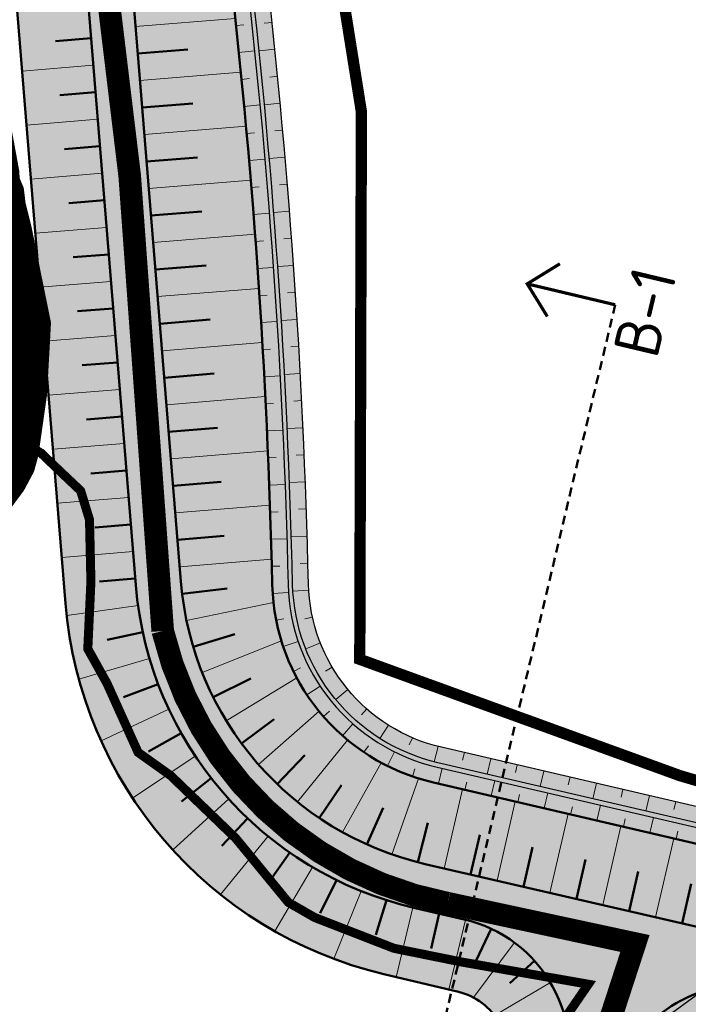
# Model space of a CAD drawing. Header units: metres. Extents: x -3 to 311477, y 0 to 754107.
# Tile 68 of 82: x 155691 to 155765, y 376842 to 376951. Entities that reach past the tile are written whole.
import ezdxf
from ezdxf import colors
from ezdxf.entities.mleader import LeaderData, LeaderLine
from ezdxf.enums import TextEntityAlignment as Align
from ezdxf.math import Vec2, Vec3

# ---------------------------------------------------------------- set-up
doc = ezdxf.new("R2010")
doc.units = ezdxf.units.M
for name, pattern in [('ACAD_ISO05W100', [33, 24, -3, 0, -3, 0, -3]), ('AL-DETAILS', [5.2, 2, -1.2, 2]), ('CENTER', [2, 1.25, -0.25, 0.25, -0.25]), ('DASHED2', [0.375, 0.25, -0.125])]:
    doc.linetypes.add(name, pattern=pattern)
for name, color, linetype, lineweight in [('B-WA-GW-TALUDARCERING_KORT-G', 90, 'Continuous', 18), ('B-WA-GW-TALUDARCERING_LANG-G', 90, 'Continuous', 18), ('N-WE-GW-BODEMSLOOT-G', 90, 'Continuous', 50), ('N-WE-GW-TALUD-GD', 90, 'Continuous', 50), ('N-XX-GW-TALUDARCERING-S', 90, 'Continuous', 25), ('N-XX-GW-TALUDARCERING_KORT-G', 90, 'Continuous', 50), ('N-XX-GW-TALUDARCERING_LANG-G', 90, 'Continuous', 18), ('X-XX-AL-TEKENBLAD_SCHAALBALK-S', 7, 'Continuous', 25), ('X-XX-AL-VERWIJZING-S @ 2', 7, 'Continuous', 25), ('X-XX-AL-VERWIJZING_DETAIL-GD', 7, 'AL-DETAILS', 50)]:
    doc.layers.add(name, color=color, linetype=linetype, lineweight=lineweight)
for name, color, linetype, true_color in [('N-KLEUR_talud', 7, 'Continuous', 0xa57500), ('N-KLEUR_water', 150, 'Continuous', 0x007fff), ('Z_ZZZ_WERKGRENS', 5, 'CENTER', 0x0000ff)]:
    doc.layers.add(name, color=color, linetype=linetype, true_color=true_color)
doc.layers.add('V-WE-AM-AS_WATERGANG_SLOOT-G', color=1, linetype='DASHED2', lineweight=18, true_color=0xff0000)
doc.layers.add('Wandelpad', color=30, linetype='ACAD_ISO05W100', lineweight=13, true_color=0xff7f00)
doc.styles.add('NLCS-ISO', font='NLCS-ISO.ttf')

# ---------------------------------------------------------------- blocks, each defined once
blk = doc.blocks.new('SAL-VERWIJZING_AANZICHT_BOVEN-SO')
at = {"linetype": 'Continuous', "const_width": 0.35, "flags": 128}
for points in [[(2.999999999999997, 7.000000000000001), (-3.613266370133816e-15, 10), (-3.000000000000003, 6.999999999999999)], [(-3.613266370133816e-15, 10), (0, 0)]]:
    blk.add_lwpolyline(points, dxfattribs=at)
at = {"lineweight": 50, "style": 'NLCS-ISO'}
blk.add_attdef('...', text='', height=5, dxfattribs=at).set_placement((-0.01520167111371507, -0.8965206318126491), align=Align.TOP_CENTER)
blk = doc.blocks.new('*U26')
at = {"layer": 'N-XX-GW-TALUDARCERING_KORT-G'}
for p, q in [((155704.2913916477, 376947.0266294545), (155709.8427259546, 376947.480129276)), ((155704.7799164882, 376941.0465505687), (155710.3847068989, 376941.5044173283)), ((155705.2684413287, 376935.0664716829), (155710.9026319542, 376935.5267402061)), ((155705.7569661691, 376929.0863927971), (155711.3965068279, 376929.5470983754)), ((155706.2454910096, 376923.1063139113), (155711.8663325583, 376923.5654919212)), ((155706.73401585, 376917.1262350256), (155712.3121055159, 376917.5819205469)), ((155707.2225406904, 376911.1461561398), (155712.7338173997, 376911.5963835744)), ((155707.7110655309, 376905.166077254), (155713.1314552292, 376905.6088799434)), ((155708.1995903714, 376899.1859983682), (155713.5050013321, 376899.61940821)), ((155708.6881152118, 376893.2059194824), (155713.8544333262, 376893.6279665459)), ((155709.2028303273, 376887.2283212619), (155714.1882905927, 376887.8309016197)), ((155710.4285951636, 376881.3623666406), (155715.0359058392, 376882.7458448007)), ((155712.6370669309, 376875.7914981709), (155716.7849575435, 376877.8628185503)), ((155715.7635023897, 376870.6790306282), (155719.3924555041, 376873.3504383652)), ((155719.7162474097, 376866.1748403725), (155722.7802482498, 376869.3677530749)), ((155724.379423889, 376862.4109715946), (155726.8378595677, 376866.0560869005)), ((155729.6163268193, 376859.4977653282), (155731.4271203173, 376863.5315893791)), ((155735.273431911, 376857.5206247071), (155736.3879140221, 376861.8759819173)), ((155741.1178058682, 376856.1632638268), (155742.1269079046, 376860.5414658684)), ((155746.9645192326, 376854.8156945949), (155747.9721209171, 376859.1873870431)), ((155752.811232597, 376853.4681253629), (155753.8173339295, 376857.8333082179)), ((155758.6579459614, 376852.1205561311), (155759.662546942, 376856.4792293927)), ((155764.5046593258, 376850.7729868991), (155765.5077599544, 376855.1251505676))]:
    blk.add_line(p, q, dxfattribs=at)
at = {"layer": 'N-XX-GW-TALUDARCERING_LANG-G'}
for p, q in [((155704.0471292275, 376950.0166688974), (155715.0782936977, 376950.917827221)), ((155704.535654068, 376944.0365900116), (155715.6977938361, 376944.9484479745)), ((155705.0241789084, 376938.0565111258), (155716.2691729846, 376938.9751376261)), ((155705.5127037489, 376932.07643224), (155716.7924472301, 376932.99789749)), ((155706.0012285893, 376926.0963533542), (155717.2676233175, 376927.0167281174)), ((155706.4897534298, 376920.1162744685), (155717.6946986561, 376921.0316292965)), ((155706.9782782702, 376914.1361955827), (155718.0736613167, 376915.0426000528)), ((155707.4668031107, 376908.1561166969), (155718.4044900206, 376909.049638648)), ((155707.9553279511, 376902.1760378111), (155718.6871541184, 376903.0527425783)), ((155708.4438527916, 376896.1959589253), (155718.9216135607, 376897.0519085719)), ((155708.932377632, 376890.2158800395), (155719.1078188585, 376891.0471325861)), ((155709.6899367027, 376884.2690614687), (155719.3065698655, 376886.2785776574)), ((155711.4133821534, 376878.5295790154), (155720.1857871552, 376882.0072430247)), ((155714.0906646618, 376873.1682283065), (155721.8803122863, 376877.9318439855)), ((155717.6432974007, 376868.342181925), (155724.3467142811, 376874.22490361)), ((155721.9671319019, 376864.1929195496), (155727.4996318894, 376871.047309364)), ((155726.9354112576, 376860.8420803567), (155731.2157530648, 376868.5366040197)), ((155732.4024861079, 376858.3878970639), (155735.3414304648, 376866.7969686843)), ((155738.1944491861, 376856.8370484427), (155740.2141536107, 376865.5999621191)), ((155744.0411625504, 376855.4894792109), (155746.0578662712, 376864.2393737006)), ((155749.8878759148, 376854.1419099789), (155751.9015789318, 376862.8787852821)), ((155755.7345892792, 376852.794340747), (155757.7452915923, 376861.5181968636)), ((155761.5813026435, 376851.4467715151), (155763.5890042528, 376860.1576084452))]:
    blk.add_line(p, q, dxfattribs=at)
blk = doc.blocks.new('*U27')
at = {"layer": 'N-XX-GW-TALUDARCERING_KORT-G'}
for p, q in [((155699.1364882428, 376948.7189262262), (155695.2011986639, 376948.3974443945)), ((155699.6250130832, 376942.7388473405), (155695.6891116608, 376942.417315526)), ((155700.1135379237, 376936.7587684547), (155696.1770246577, 376936.4371866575)), ((155700.6020627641, 376930.7786895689), (155696.6649376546, 376930.4570577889)), ((155701.0905876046, 376924.7986106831), (155697.1528506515, 376924.4769289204)), ((155701.579112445, 376918.8185317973), (155697.6407636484, 376918.4968000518)), ((155702.0676372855, 376912.8384529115), (155698.1286766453, 376912.5166711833)), ((155702.5561621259, 376906.8583740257), (155698.6165896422, 376906.5365423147)), ((155703.0446869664, 376900.8782951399), (155699.1045026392, 376900.5564134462)), ((155703.5332118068, 376894.8982162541), (155699.5924156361, 376894.5762845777)), ((155704.0217366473, 376888.9181373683), (155700.080328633, 376888.5961557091)), ((155704.8520158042, 376882.9810932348), (155700.9126773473, 376882.1300072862)), ((155706.5533511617, 376877.2332233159), (155702.7148408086, 376875.776211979)), ((155709.0945333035, 376871.8041401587), (155705.4736769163, 376869.7655580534)), ((155712.4184927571, 376866.8157692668), (155709.1253291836, 376864.245240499)), ((155716.4505805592, 376862.3801386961), (155713.5822815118, 376859.3503120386)), ((155721.1002447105, 376858.5968631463), (155718.7358378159, 376855.1995992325)), ((155726.2630637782, 376855.5509068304), (155724.4593781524, 376851.8921935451)), ((155731.8230919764, 376853.3106753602), (155730.6122361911, 376849.5046802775)), ((155737.636477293, 376851.8345637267), (155736.7461616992, 376847.9717417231)), ((155743.3855380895, 376850.1677884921), (155741.7312476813, 376846.6321078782)), ((155748.1745264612, 376846.6198111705), (155745.4363817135, 376844.1537237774))]:
    blk.add_line(p, q, dxfattribs=at)
at = {"layer": 'N-XX-GW-TALUDARCERING_LANG-G'}
for p, q in [((155699.380750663, 376945.7288867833), (155691.5095596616, 376945.0858731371)), ((155699.8692755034, 376939.7488078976), (155691.996860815, 376939.1056942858)), ((155700.3578003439, 376933.7687290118), (155692.4841619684, 376933.1255154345)), ((155700.8463251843, 376927.788650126), (155692.9714631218, 376927.1453365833)), ((155701.3348500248, 376921.8085712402), (155693.4587642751, 376921.165157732)), ((155701.8233748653, 376915.8284923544), (155693.9460654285, 376915.1849788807)), ((155702.3118997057, 376909.8484134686), (155694.4333665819, 376909.2048000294)), ((155702.8004245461, 376903.8683345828), (155694.9206677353, 376903.2246211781)), ((155703.2889493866, 376897.888255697), (155695.4079688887, 376897.2444423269)), ((155703.777474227, 376891.9081768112), (155695.895270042, 376891.2642634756)), ((155704.3289939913, 376885.9344354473), (155696.4378489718, 376884.8402804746)), ((155705.5948603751, 376880.0752432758), (155697.7874559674, 376877.7642979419)), ((155707.72209918, 376874.471012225), (155700.2340769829, 376870.9661058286)), ((155710.6629372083, 376869.247601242), (155703.7227452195, 376864.6230620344)), ((155714.351329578, 376864.5223168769), (155708.1676196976, 376858.9011857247)), ((155718.7044429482, 376860.4012788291), (155713.4545983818, 376853.9491941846)), ((155723.6245157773, 376856.977036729), (155719.4452268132, 376849.893247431)), ((155729.0010538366, 376854.3264916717), (155725.9816802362, 376846.8327114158)), ((155734.7133116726, 376852.509169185), (155732.8874380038, 376844.8157689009)), ((155740.5596231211, 376851.1598794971), (155738.6884899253, 376843.4343992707)), ((155745.958024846, 376848.6340506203), (155741.4451549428, 376842.5426696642)), ((155749.9466780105, 376844.2053715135), (155743.7594170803, 376840.5537579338))]:
    blk.add_line(p, q, dxfattribs=at)

msp = doc.modelspace()

# ---------------------------------------------------------------- hatches: boundary and pattern name
at = {"layer": 'N-KLEUR_talud'}
h = msp.add_hatch(color=256, dxfattribs=at)
h.dxf.hatch_style = 1
edge = h.paths.add_edge_path()
edge.add_line((155678.8771100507, 377006.8022137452), (155680.0307593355, 377006.9643198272))
edge.add_arc((155680.1699082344, 377005.9740483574), 0.9999999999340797, 14.194605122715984, 97.99859969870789, ccw=False)
edge.add_line((155681.1393766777, 377006.2192644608), (155690.554282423, 376956.8090728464))
edge.add_line((155690.554282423, 376956.8090728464), (155696.311350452, 376886.1581083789))
edge.add_arc((155742.159387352, 376889.89408381), 46.00000000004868, 184.6585141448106, 256.605943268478)
edge.add_line((155731.5036255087, 376845.1452878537), (155739.7710216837, 376843.1766224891))
edge.add_arc((155738.1494927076, 376836.3670231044), 6.999999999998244, -19.176685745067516, 76.60594326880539, ccw=False)
edge.add_line((155744.761063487, 376834.0676467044), (155696.642994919, 376695.7101267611))
edge.add_arc((155692.65442192, 376696.7931907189), 4.133006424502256, 313.34904811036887, 344.80812501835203, ccw=False)
edge.add_line((155695.4914874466, 376693.7877288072), (155661.9274777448, 376660.807904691))
edge.add_arc((155451.1918649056, 376878.1575387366), 302.738107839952, 302.42176025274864, 314.1148366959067, ccw=False)
edge.add_arc((155623.3907087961, 376606.4980496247), 18.90251191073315, 121.53574325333, 135.922123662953)
edge.add_line((155609.8112395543, 376619.6473070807), (155601.3636035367, 376611.6669546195))
edge.add_arc((155618.3262962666, 376596.7791274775), 22.5694559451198, 138.7272013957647, 161.9893209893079)
edge.add_arc((155413.485087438, 376661.9305525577), 192.383681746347, 312.7432122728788, 342.39936066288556, ccw=False)
edge.add_line((155544.0585369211, 376520.643414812), (155492.3294542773, 376467.9552593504))
edge.add_arc((155096.6999878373, 376880.1992206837), 571.3735716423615, 308.5135574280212, 313.8218373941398, ccw=False)
edge.add_arc((155373.5493513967, 376530.5538468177), 125.4005444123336, 273.6379186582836, 309.0163028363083, ccw=False)
edge.add_arc((155370.2357413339, 376605.9787292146), 200.8891375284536, 242.1821668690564, 273.21613018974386, ccw=False)
edge.add_arc((155268.2279784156, 376414.7349594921), 15.88666606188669, 58.67035883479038, 129.0237074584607)
edge.add_line((155258.2250678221, 376427.0770799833), (155199.0966051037, 376387.1480177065))
edge.add_arc((155242.6912690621, 376334.3626160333), 68.4601588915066, 129.5527846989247, 162.229872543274)
edge.add_line((155177.4974371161, 376355.2565776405), (155153.4365502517, 376273.8441122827))
edge.add_arc((154965.6864591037, 376329.997300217), 195.967541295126, 301.7526252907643, 343.34887825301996, ccw=False)
edge.add_line((155068.8149433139, 376163.3605906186), (155066.5597224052, 376159.446050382))
edge.add_line((155066.5597224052, 376159.446050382), (155069.2360377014, 376155.2214618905))
edge.add_line((155069.2360377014, 376155.2214618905), (155074.1061068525, 376155.0084399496))
edge.add_arc((154959.0471248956, 376336.6301090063), 214.9999999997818, 302.3546309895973, 342.2544231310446)
edge.add_line((155163.8172812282, 376271.1000924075), (155184.8118277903, 376336.7044795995))
edge.add_arc((155327.6747275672, 376290.9858633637), 150.0000000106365, 150.3212814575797, 162.2544231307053, ccw=False)
edge.add_arc((155219.0727921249, 376352.8778630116), 25.00000000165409, 123.6672926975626, 150.3212814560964, ccw=False)
edge.add_line((155205.2135567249, 376373.6846310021), (155267.6507643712, 376415.2735966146))
edge.add_arc((155268.4823184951, 376414.0251905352), 1.49999999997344, 64.08793020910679, 123.66729269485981, ccw=False)
edge.add_arc((155369.6457991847, 376622.2515101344), 229.9999999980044, 244.0879302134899, 270.6835686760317)
edge.add_arc((155370.6002184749, 376542.2572030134), 149.9999994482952, 270.6835686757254, 308.9849282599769)
edge.add_arc((155213.3212327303, 376736.5850726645), 400.0000000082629, 308.9849283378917, 314.1073559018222)
edge.add_line((155491.7232276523, 376449.3702937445), (155552.1620250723, 376507.9546111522))
edge.add_arc((155360.7606535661, 376705.4147716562), 275.0000000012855, 314.107355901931, 337.0479878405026)
edge.add_arc((155615.3706423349, 376597.5908243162), 1.500000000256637, 134.8590385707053, 157.0479878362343, ccw=False)
edge.add_line((155614.31259485, 376598.6540907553), (155623.1547284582, 376607.4528234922))
edge.add_arc((155624.2127759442, 376606.3895570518), 1.50000000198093, 123.5967084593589, 134.859038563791, ccw=False)
edge.add_arc((155429.7124659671, 376899.1725473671), 349.9999999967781, 303.596708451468, 314.2512896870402)
edge.add_line((155673.9447700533, 376648.4723646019), (155707.6496021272, 376681.3076370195))
edge.add_arc((155691.948954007, 376697.4240773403), 22.50000000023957, 314.2512896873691, 339.9411792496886)
edge.add_line((155713.084126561, 376689.7069223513), (155765.2685410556, 376832.6257320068))
edge.add_arc((155776.3527648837, 376828.5785129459), 11.80000000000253, 85.23463052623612, 159.9411792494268, ccw=False)
edge.add_line((155777.3330561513, 376840.3377233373), (155814.3700082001, 376837.2501860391))
edge.add_line((155814.3700082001, 376837.2501860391), (155815.1336763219, 376842.1915230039))
edge.add_line((155815.1336763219, 376842.1915230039), (155775.4716642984, 376857.3909752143))
edge.add_line((155775.4716642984, 376857.3909752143), (155737.0020738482, 376866.3478288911))
edge.add_arc((155742.1724118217, 376888.7591564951), 22.99999999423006, 181.3286841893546, 257.0090408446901, ccw=False)
edge.add_arc((154973.3791759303, 376870.927710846), 746.0000000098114, 1.328684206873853, 6.728910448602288)
edge.add_line((155714.2404691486, 376958.3379174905), (155707.0028552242, 377019.6816462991))
edge.add_arc((155682.1750638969, 377016.7523498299), 25.0000000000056, 6.728910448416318, 97.96179206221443)
edge.add_line((155678.7122462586, 377041.5113662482), (155674.0907466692, 377040.8649992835))
edge.add_line((155674.0907466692, 377040.8649992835), (155678.8771100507, 377006.8022137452))
at = {"layer": 'N-KLEUR_water'}
h = msp.add_hatch(color=256, dxfattribs=at)
h.dxf.hatch_style = 1
edge = h.paths.add_edge_path()
edge.add_line((155776.6420836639, 376861.2260240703), (155737.9012630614, 376870.245451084))
edge.add_arc((155742.1724118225, 376888.7591564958), 18.99999999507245, 181.3286841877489, 257.0090408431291, ccw=False)
edge.add_arc((154973.3791759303, 376870.9277108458), 750.000000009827, 1.328684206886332, 6.728910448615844)
edge.add_line((155718.2129157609, 376958.8066049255), (155707.9769995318, 377045.5629967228))
edge.add_arc((155703.0114412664, 377044.9771374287), 4.999999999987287, 6.728910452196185, 7.872436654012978)
edge.add_line((155707.9643186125, 377045.6619775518), (155707.5179828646, 377048.889951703))
edge.add_arc((155705.7844757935, 377048.65025766), 1.749999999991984, 7.872436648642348, 97.87243665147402)
edge.add_line((155705.5447817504, 377050.3837647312), (155705.0494940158, 377050.3152807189))
edge.add_arc((155705.2891880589, 377048.5817736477), 1.750000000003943, 97.87243665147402, 187.8724366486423)
edge.add_line((155703.5556809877, 377048.3420796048), (155704.0020167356, 377045.1141054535))
edge.add_arc((155703.0114412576, 377044.9771374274), 1.000000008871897, 6.728910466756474, 7.872436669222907, ccw=False)
edge.add_line((155704.0045529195, 377045.0943092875), (155714.2404691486, 376958.3379174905))
edge.add_arc((154973.3791759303, 376870.927710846), 746.0000000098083, 1.3286842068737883, 6.728910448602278, ccw=False)
edge.add_arc((155742.1724118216, 376888.7591564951), 22.99999999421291, 181.3286841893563, 257.0090408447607)
edge.add_line((155737.0020738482, 376866.3478288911), (155775.4716642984, 376857.3909752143))
edge.add_line((155775.4716642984, 376857.3909752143), (155814.6147975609, 376842.3903700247))
edge.add_arc((155816.4040343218, 376847.0592705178), 5.000000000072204, 249.0319467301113, 261.7150465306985)
edge.add_line((155815.6835526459, 376842.111452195), (155817.0721197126, 376841.9092545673))
edge.add_arc((155817.3242882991, 376843.6409909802), 1.749999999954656, 261.715046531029, 351.7150465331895)
edge.add_line((155819.0560247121, 376843.3888223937), (155819.1280728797, 376843.883604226))
edge.add_arc((155817.3963364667, 376844.1357728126), 1.750000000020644, 351.7150465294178, 441.715046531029)
edge.add_line((155817.6485050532, 376845.8675092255), (155816.2599379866, 376846.0697068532))
edge.add_arc((155816.4040343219, 376847.0592705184), 1.00000000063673, 249.0319467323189, 261.7150465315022, ccw=False)
edge.add_line((155816.0461869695, 376846.1254904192), (155776.6426264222, 376861.2258977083))
edge.add_line((155776.6426264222, 376861.2258977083), (155776.6420836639, 376861.2260240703))

# ---------------------------------------------------------------- linework, layer by layer
at = {"layer": 'B-WA-GW-TALUDARCERING_KORT-G'}
for p, q in [((155715.1632349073, 376950.1262579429), (155716.0332899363, 376950.2191516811)), ((155719.1488766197, 376950.4736318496), (155718.278811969, 376950.3808282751)), ((155715.776221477, 376944.1576690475), (155716.6469954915, 376944.243562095)), ((155719.7613726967, 376944.5049924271), (155718.8905934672, 376944.4191522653)), ((155716.3411840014, 376938.184343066), (155717.2126206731, 376938.2632298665)), ((155720.3261005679, 376938.5316440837), (155719.4546624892, 376938.4527728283)), ((155716.8580859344, 376932.2066663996), (155717.7301288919, 376932.2785418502)), ((155720.8430240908, 376932.5539691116), (155719.9709829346, 376932.4820718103)), ((155717.3268938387, 376926.2250257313), (155718.1994866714, 376926.2898851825)), ((155721.3121101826, 376926.5723500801), (155720.4395217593, 376926.5074313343)), ((155717.7475773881, 376920.2398080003), (155718.6206636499, 376920.2976472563)), ((155721.7333288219, 376920.5871698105), (155720.8602489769, 376920.5292337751)), ((155718.1201093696, 376914.2514003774), (155718.9936325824, 376914.3022156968)), ((155722.1066530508, 376914.5988113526), (155721.2331376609, 376914.5478617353)), ((155718.4444656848, 376908.2601902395), (155719.3183693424, 376908.3039783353)), ((155722.4320589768, 376908.6076579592), (155721.5581639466, 376908.5636980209)), ((155718.7206253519, 376902.2665651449), (155719.5948529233, 376902.3033231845)), ((155722.7095257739, 376902.614093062), (155721.8353070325, 376902.577125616)), ((155718.9485705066, 376896.2709128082), (155719.82306544, 376896.3006384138)), ((155722.9390356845, 376896.6185002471), (155722.0645491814, 376896.5885276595)), ((155719.1282864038, 376890.2736210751), (155720.0029921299, 376890.2963123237)), ((155723.1205740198, 376890.6212632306), (155722.2458757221, 376890.5982874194)), ((155719.6083085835, 376884.3025608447), (155720.4667255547, 376884.4721052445)), ((155723.6210731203, 376884.6545454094), (155722.7667351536, 376884.4655172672)), ((155721.5211896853, 376878.6335935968), (155722.3068340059, 376879.0188052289)), ((155725.8131659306, 376879.0960786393), (155725.0597796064, 376878.6510684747)), ((155724.8314950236, 376873.6498016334), (155725.491203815, 376874.2246140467)), ((155729.6231393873, 376874.4932614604), (155729.0452123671, 376873.836279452)), ((155734.6741984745, 376871.3012987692), (155734.3288860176, 376870.497318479)), ((155729.3152232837, 376869.6884275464), (155729.8043554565, 376870.4139444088)), ((155740.4336017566, 376869.6558857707), (155740.2351951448, 376868.8036769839)), ((155734.6689701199, 376867.0175290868), (155734.9544271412, 376867.8446562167)), ((155746.2773191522, 376868.2953832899), (155746.0789125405, 376867.443174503)), ((155740.4805881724, 376865.537928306), (155740.6790068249, 376866.3901342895)), ((155752.1210365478, 376866.9348808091), (155751.9226299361, 376866.0826720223)), ((155757.9647539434, 376865.5743783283), (155757.7663473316, 376864.7221695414)), ((155746.3242863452, 376864.1773432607), (155746.5227049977, 376865.0295492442)), ((155763.8084713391, 376864.2138758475), (155763.6100647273, 376863.3616670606)), ((155752.167984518, 376862.8167582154), (155752.3664031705, 376863.6689641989)), ((155758.0116826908, 376861.4561731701), (155758.2101013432, 376862.3083791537)), ((155763.8553808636, 376860.0955881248), (155764.053799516, 376860.9477941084))]:
    msp.add_line(p, q, dxfattribs=at)
at = {"layer": 'B-WA-GW-TALUDARCERING_LANG-G'}
for p, q in [((155715.4757287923, 376947.1425797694), (155717.2165719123, 376947.3213680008)), ((155719.4610933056, 376947.4899246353), (155717.7202354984, 376947.3112794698)), ((155720.0497099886, 376941.5188829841), (155718.3074787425, 376941.3541702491)), ((155716.0647081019, 376941.1715740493), (155717.8069328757, 376941.3363552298)), ((155716.6056447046, 376935.196024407), (155718.3491384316, 376935.3467878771)), ((155720.5905400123, 376935.5433235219), (155718.8470468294, 376935.3925537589)), ((155721.0835487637, 376929.5636286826), (155719.3389052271, 376929.426811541)), ((155717.0985036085, 376929.2163173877), (155718.8431535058, 376929.353053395)), ((155717.5432529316, 376923.2328398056), (155719.2889461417, 376923.355539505)), ((155721.5287046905, 376923.5801811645), (155719.7830224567, 376923.4573254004)), ((155721.9259793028, 376917.5933639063), (155720.179370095, 376917.4844773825)), ((155717.939863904, 376917.2459787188), (155719.6864875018, 376917.3546341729)), ((155718.2883108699, 376911.2561214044), (155720.0357518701, 376911.3507255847)), ((155722.2753471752, 376911.6035600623), (155720.5279227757, 376911.5086497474)), ((155722.5767859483, 376905.6111529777), (155720.8286581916, 376905.5302249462)), ((155718.588571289, 376905.263655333), (155720.3367166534, 376905.3442021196)), ((155718.840625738, 376899.2689681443), (155720.589362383, 376899.3354523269)), ((155722.83027633, 376899.6165261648), (155721.0815570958, 376899.5495855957)), ((155723.0358020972, 376893.6200632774), (155721.2866033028, 376893.5671144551)), ((155719.0444579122, 376893.2724476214), (155720.7936727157, 376893.3248648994)), ((155719.2203325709, 376887.2752232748), (155720.9666864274, 376887.3881312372)), ((155723.2064355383, 376887.6226075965), (155721.4595693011, 376887.5179254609)), ((155720.3796289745, 376881.4056120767), (155722.037775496, 376881.9651208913)), ((155724.4972493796, 376881.7886018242), (155722.869273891, 376881.1465770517)), ((155723.0135965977, 376876.0335995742), (155724.4713325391, 376877.0018484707)), ((155727.536084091, 376876.6439631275), (155726.1880012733, 376875.5280900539)), ((155726.9440004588, 376871.5226984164), (155728.1026839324, 376872.8341680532)), ((155732.0224079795, 376872.6974809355), (155731.0875392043, 376871.218116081)), ((155731.9048784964, 376868.1781516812), (155732.6861038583, 376869.7440977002)), ((155737.5125369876, 376870.3394505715), (155737.0833379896, 376868.6428987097)), ((155743.3554604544, 376868.9756345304), (155742.9586472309, 376867.2712169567)), ((155737.5587390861, 376866.2182208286), (155737.9555763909, 376867.9226327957)), ((155749.19917785, 376867.6151320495), (155748.8023646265, 376865.9107144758)), ((155743.4024372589, 376864.8576357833), (155743.7992745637, 376866.5620477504)), ((155755.0428952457, 376866.2546295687), (155754.6460820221, 376864.550211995)), ((155749.2461354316, 376863.497050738), (155749.6429727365, 376865.2014627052)), ((155760.8866126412, 376864.8941270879), (155760.4897994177, 376863.1897095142)), ((155755.0898336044, 376862.1364656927), (155755.4866709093, 376863.8408776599)), ((155760.9335317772, 376860.7758806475), (155761.330369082, 376862.4802926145))]:
    msp.add_line(p, q, dxfattribs=at)
at = {"layer": 'N-WE-GW-BODEMSLOOT-G', "lineweight": 25}
msp.add_lwpolyline([(155776.1286878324, 376859.5487486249), (155737.5061207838, 376868.5406444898, -0.3427441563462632), (155721.427990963, 376888.278008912, 0.02356729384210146), (155716.474970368, 376958.6015541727), (155706.2390541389, 377045.35794597, 0.004989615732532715), (155706.2308115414, 377045.4222835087), (155705.8187177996, 377048.4026137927, 0.4142135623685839), (155705.5368319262, 377048.6160156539), (155705.5368319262, 377048.6160156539, 0.4142135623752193), (155705.323430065, 377048.3341297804), (155705.7355238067, 377045.3537994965, -0.004989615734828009), (155705.7424983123, 377045.2993600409), (155715.9784145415, 376958.5429682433, -0.02356729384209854), (155720.9281254, 376888.2664149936, 0.3427910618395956), (155737.397156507, 376868.0526493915), (155775.9856144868, 376859.0681198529), (155815.2410304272, 376844.0244851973, 0.05539702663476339), (155815.9357212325, 376843.8431886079), (155817.076897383, 376843.6770150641, 0.4142135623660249), (155817.3603123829, 376843.8883818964), (155817.3603123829, 376843.8883818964, 0.4142135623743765), (155817.1489455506, 376844.1717968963), (155816.0077694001, 376844.3379704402, -0.05539702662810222), (155815.4199541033, 376844.4913752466)], format="xyb", close=True, dxfattribs=at)
at = {"layer": 'N-WE-GW-TALUD-GD', "lineweight": 25}
msp.add_lwpolyline([(155776.6420836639, 376861.2260240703), (155737.9012630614, 376870.245451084, -0.3427682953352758), (155723.1775204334, 376888.3185876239, 0.02356729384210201), (155718.2129157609, 376958.8066049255), (155707.9769995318, 377045.5629967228, 0.004989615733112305), (155707.9643186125, 377045.6619775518), (155707.5179828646, 377048.889951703, 0.4142135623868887), (155705.5447817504, 377050.3837647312), (155705.0494940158, 377050.3152807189, 0.4142135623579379), (155703.5556809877, 377048.3420796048), (155704.0020167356, 377045.1141054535, -0.004989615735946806), (155704.0045529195, 377045.0943092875), (155714.2404691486, 376958.3379174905, -0.0235672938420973), (155719.1785959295, 376888.2258362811, 0.3427682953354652), (155737.0020738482, 376866.3478288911), (155775.4716642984, 376857.3909752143)], format="xyb", dxfattribs=at)
at = {"layer": 'N-WE-GW-TALUD-GD'}
for points in [[(155674.0907466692, 377040.8649992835), (155678.7122462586, 377041.5113662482, -0.4205301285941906), (155707.0028552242, 377019.6816462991), (155714.2404691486, 376958.3379174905, -0.02356729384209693), (155719.1785959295, 376888.2258362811, 0.3427682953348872), (155737.0020738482, 376866.3478288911), (155775.4716642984, 376857.3909752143), (155815.1336763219, 376842.1915230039)], [(155676.1358767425, 377026.310561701), (155684.2567570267, 377027.4516746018, -0.417555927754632), (155695.5661773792, 377018.8274893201), (155703.373244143, 376958.265760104), (155709.0661474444, 376888.5783910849, 0.3266123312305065), (155736.0891204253, 376857.322291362), (155770.010504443, 376849.5039820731), (155815.1336763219, 376842.1915230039)], [(155676.8316212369, 377021.3592043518), (155684.9525015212, 377022.5003172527, -0.4175559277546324), (155690.6072116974, 377018.1882246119), (155698.3993512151, 376957.7422904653), (155704.0827483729, 376888.1712870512, 0.3266123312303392), (155734.9661460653, 376852.4500302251), (155740.397594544, 376851.1981725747, -0.448698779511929), (155751.1558481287, 376831.539278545), (155701.9189590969, 376693.5854964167, -0.1135605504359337), (155699.5028273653, 376689.8074223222), (155667.3035502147, 376658.2282523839, -0.04831101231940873), (155617.0478599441, 376617.6607897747, 0.0541696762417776), (155614.5501877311, 376615.5959449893), (155606.1269876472, 376606.9395825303, 0.1025456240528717)], [(155678.8771100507, 377006.8022137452), (155680.0307593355, 377006.9643198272, -0.382883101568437), (155681.1393766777, 377006.2192644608), (155690.554282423, 376956.8090728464), (155696.311350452, 376886.1581083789, 0.324666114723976), (155731.5036255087, 376845.1452878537), (155739.7710216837, 376843.1766224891, -0.4440926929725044), (155744.761063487, 376834.0676467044), (155696.642994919, 376695.7101267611, -0.138134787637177), (155695.4914874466, 376693.7877288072), (155661.9274777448, 376660.807904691, -0.05106498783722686), (155613.504120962, 376622.6089259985, 0.06285500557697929), (155609.8112395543, 376619.6473070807), (155601.3636035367, 376611.6669546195, 0.1018501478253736)], [(155069.2360377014, 376155.2214618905, 0.1852930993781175), (155161.4075348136, 376274.1691660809), (155185.2261415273, 376353.1754524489, -0.1746356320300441), (155205.4289661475, 376380.3896457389), (155264.3508302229, 376419.5360209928, -0.2707462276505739), (155271.9059304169, 376419.9716905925, 0.1325685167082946), (155381.5398526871, 376396.877538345, 0.1570889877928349), (155458.7937990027, 376426.6300476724, 0.02452900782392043), (155498.6773218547, 376462.2004561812), (155551.5015684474, 376514.1808080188, 0.1080314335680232), (155607.529004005, 376600.0294968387, -0.1025456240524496), (155609.7104531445, 376603.452639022), (155618.1336532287, 376612.1090014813, -0.05416967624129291), (155619.7987680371, 376613.4855646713, 0.04831101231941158), (155670.804543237, 376654.658511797), (155703.0038203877, 376686.2376817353, 0.1135605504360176), (155706.6280179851, 376691.9047928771), (155757.3594273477, 376834.0459787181, -0.3618122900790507), (155773.8860893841, 376843.8107067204), (155814.3700082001, 376837.2501860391)]]:
    msp.add_lwpolyline(points, format="xyb", dxfattribs=at)
at = {"layer": 'V-WE-AM-AS_WATERGANG_SLOOT-G', "ltscale": 10, "flags": 128}
msp.add_lwpolyline([(154743.0530354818, 376012.6147069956, 5, 5, 0), (154749.9102942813, 376018.2354891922, 5, 5, 0), (154753.0832872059, 376020.3193215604, 5, 5, 0), (154759.24646927, 376025.1984664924, 5, 5, 0), (154768.2704331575, 376032.6492623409, 5, 5, 0), (154789.7172882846, 376049.5967562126, 5, 5, 0), (154811.3729473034, 376066.1936628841, 5, 5, 0), (154850.7581127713, 376097.6248340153, 5, 5, 0), (154861.0525484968, 376105.8148878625, 5, 5, 0), (154872.6697159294, 376114.7195444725, 5, 5, 0), (154882.0581641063, 376121.754864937, 5, 5, 0), (154887.9854070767, 376126.0961563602, 5, 5, 0), (154894.4857896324, 376130.7702601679, 5, 5, 0), (154902.7447811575, 376136.2324545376, 5, 5, 0), (154927.3533823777, 376151.2542786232, 5, 5, 0), (154967.0737726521, 376174.5859550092, 5, 5, 0), (154996.5824554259, 376191.6596644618, 5, 5, 0), (155027.0203571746, 376209.3809764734, 5, 5, 0), (155033.3553147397, 376213.2742536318, 5, 5, 0), (155045.1316634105, 376221.3633978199, 5, 5, 0), (155053.2826744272, 376227.9992820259, 5, 5, 0), (155062.0831362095, 376236.6967857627, 5, 5, 0), (155070.5917345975, 376246.5492094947, 5, 5, 0), (155078.5395604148, 376257.2704237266, 5, 5, 0), (155083.8268000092, 376266.0525686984, 5, 5, 0), (155088.1792308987, 376274.9358967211, 5, 5, 0), (155093.1721078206, 376288.0991154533, 5, 5, 0), (155099.2662501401, 376305.8602410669, 5, 5, 0), (155108.1766416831, 376332.8532215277, 5, 5, 0), (155117.6040959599, 376361.7389334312, 5, 5, 0), (155120.7563709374, 376370.9002956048, 5, 5, 0), (155125.4187380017, 376382.8096137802, 5, 5, 0), (155128.344941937, 376389.0914158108, 5, 5, 0), (155133.3036931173, 376398.8560627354, 5, 5, 0), (155134.6622627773, 376401.4674890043, 5, 5, 0), (155137.8039090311, 376406.4388283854, 5, 5, 0), (155143.9630422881, 376415.0013284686, 5, 5, 0), (155147.7189847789, 376419.9486831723, 5, 5, 0), (155156.243669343, 376428.8681329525, 5, 5, 0), (155163.7595016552, 376435.8450592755, 5, 5, 0), (155172.4268512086, 376441.6754845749, 5, 5, 0), (155182.2085305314, 376447.412913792, 5, 5, 0), (155184.5550168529, 376448.4990965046, 5, 5, 0), (155186.5831726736, 376450.1628180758, 5, 5, 0), (155201.8832104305, 376460.5544474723, 5, 5, 0), (155217.2118231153, 376469.8522458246, 5, 5, 0), (155228.9378762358, 376477.3527934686, 5, 5, 0), (155238.650716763, 376483.0677684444, 5, 5, 0), (155249.2624509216, 376489.1930329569, 5, 5, 0), (155257.21873489, 376492.1481328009, 5, 5, 0), (155261.3443973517, 376492.9730441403, 5, 5, 0), (155264.855003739, 376493.3411639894, 5, 5, 0), (155272.004765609, 376493.0352346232, 5, 5, 0), (155275.7496519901, 376492.3290820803, 5, 5, 0), (155283.1039423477, 376489.7867015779, 5, 5, 0), (155288.5480793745, 376487.1522744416, 5, 5, 0), (155302.1274793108, 376480.2852657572, 5, 5, 0), (155311.9411083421, 376475.8182292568, 5, 5, 0), (155318.8864563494, 376472.9157688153, 5, 5, 0), (155324.7333136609, 376470.9403499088, 5, 5, 0), (155338.6944558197, 376467.8029816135, 5, 5, 0), (155353.1027423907, 376465.9560172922, 5, 5, 0), (155366.975936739, 376465.1399470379, 5, 5, 0), (155377.8701732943, 376465.5971357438, 5, 5, 0), (155385.5118382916, 376466.961171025, 5, 5, 0), (155394.8265163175, 376469.3537458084, 5, 5, 0), (155405.3602485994, 376473.4815438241, 5, 5, 0), (155413.9651822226, 376478.4508493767, 5, 5, 0), (155417.7880704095, 376480.9026192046, 5, 5, 0), (155421.7432281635, 376483.9462924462, 5, 5, 0), (155427.4650063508, 376489.0602052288, 5, 5, 0), (155447.0593879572, 376507.3731124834, 5, 5, 0), (155461.2499999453, 376520.925416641, 5, 5, 0), (155487.7622167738, 376546.37263327, 5, 5, 0), (155504.6084339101, 376563.9106970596, 5, 5, 0), (155516.7276315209, 376577.2737333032, 5, 5, 0), (155520.4862671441, 376581.4172894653, 5, 5, 0), (155527.6546449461, 376590.2579936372, 5, 5, 0), (155530.5752127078, 376594.3572191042, 5, 5, 0), (155537.5335381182, 376606.8052835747, 5, 5, 0), (155548.323501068, 376627.9948620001, 5, 5, 0), (155550.9919916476, 376633.0600617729, 5, 5, 0), (155554.1660048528, 376638.9475935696, 5, 5, 0), (155559.3441839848, 376646.3997823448, 5, 5, 0), (155565.3907830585, 376653.0408243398, 5, 5, 0), (155568.8337900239, 376656.5126861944, 5, 5, 0), (155572.5411036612, 376659.9093076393, 5, 5, 0), (155583.8326591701, 376668.3349757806, 5, 5, 0), (155594.338678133, 376675.3466777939, 5, 5, 0), (155604.5176417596, 376684.2700957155, 5, 5, 0), (155612.1110288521, 376690.2261313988, 5, 5, 0), (155615.9040215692, 376694.1064047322, 5, 5, 0), (155618.1694199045, 376697.1178923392, 5, 5, 0), (155620.4636806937, 376701.0766532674, 5, 5, 0), (155622.7763614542, 376706.1714993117, 5, 5, 0), (155626.0759767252, 376716.9066926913, 5, 5, 0), (155626.7479352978, 376724.7097759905, 5, 5, 0), (155626.918746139, 376728.6122213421, 5, 5, 0), (155627.3279440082, 376763.4539228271, 5, 5, 0), (155628.6509551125, 376801.3610329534, 5, 5, 0), (155628.8730005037, 376811.613894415, 5, 5, 0), (155629.9620181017, 376818.1446919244, 5, 5, 0), (155632.8690915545, 376824.792175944, 5, 5, 0), (155634.2351809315, 376827.9211105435, 5, 5, 0), (155638.8642009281, 376835.1859390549, 5, 5, 0), (155653.4894453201, 376852.8104834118, 5, 5, 0), (155657.5745754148, 376859.0903231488, 5, 5, 0), (155668.6342317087, 376872.7415391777, 5, 5, 0), (155681.3824240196, 376888.8858642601, 5, 5, 0), (155689.5885728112, 376900.0028660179, 5, 5, 0), (155690.4822747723, 376901.6772069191, 5, 5, 0), (155690.8351684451, 376902.9608740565, 5, 5, 0), (155691.7706523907, 376909.4942338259, 5, 5, 0), (155692.1869272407, 376917.0510788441, 5, 5, 0), (155690.0835603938, 376927.4037289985, 5, 5, 0), (155689.4210591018, 376930.0523780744, 5, 5, 0), (155689.244396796, 376931.5091541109, 5, 5, 0), (155688.7732032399, 376932.6320076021, 5, 5, 0), (155688.6975366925, 376933.76181303, 5, 5, 0), (155687.2127096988, 376941.8389199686, 5, 5, 0), (155686.1672620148, 376948.2659746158, 5, 5, 0), (155686.2004285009, 376950.4295999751, 5, 5, 0), (155685.8933272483, 376952.0421002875, 5, 5, 0), (155685.4565148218, 376956.3375883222, 5, 5, 0), (155684.465115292, 376961.2539385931, 5, 5, 0), (155683.0455298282, 376972.7317818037, 5, 5, 0), (155681.5225154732, 376983.2587307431, 5, 5, 0), (155680.5298055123, 376988.2501042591, 5, 5, 0), (155677.6235109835, 377006.2826152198, 5, 5, 0), (155675.8036516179, 377019.3058582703, 5, 5, 0), (155675.5329865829, 377021.3538198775, 5, 5, 0), (155675.3549855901, 377023.496424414, 5, 5, 0), (155675.2802928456, 377025.6427423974, 5, 5, 0), (155675.3093467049, 377027.8251341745, 5, 5, 0), (155675.3584523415, 377028.4385238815, 5, 5, 0), (155675.3492464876, 377028.6938092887, 5, 5, 0), (155675.3102490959, 377028.9469378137, 5, 5, 0), (155675.2176539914, 377029.2828980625, 5, 5, 0), (155674.9042503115, 377030.1748931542, 5, 5, 0), (155670.5364999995, 377056.966, 0, 0, 0)], format="xyseb", dxfattribs=at)
at = {"layer": 'V-WE-AM-AS_WATERGANG_SLOOT-G', "ltscale": 10, "const_width": 1, "flags": 128}
msp.add_lwpolyline([(155690.415440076, 376904.661884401), (155693.6018192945, 376902.8017278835), (155695.772001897, 376900.7176636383), (155697.9766318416, 376898.6335993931), (155698.9583811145, 376895.4299965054), (155699.113394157, 376888.5749752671), (155698.7689207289, 376881.1343492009), (155700.8874323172, 376877.3279178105), (155704.3321666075, 376869.680607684), (155707.9491376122, 376867.09705697), (155715.1141849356, 376860.1903647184), (155720.953009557, 376853.0769884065), (155723.8638100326, 376851.4062922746), (155732.6306587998, 376847.9960053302), (155740.0196138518, 376846.4975459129), (155754.1392919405, 376844.0181976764), (155703.9015748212, 376770.9545229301), (155697.4771453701, 376761.619293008), (155674.8452410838, 376728.7048568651), (155668.0418908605, 376718.8356931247), (155661.3246589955, 376709.0354240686), (155647.9763136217, 376689.6243463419), (155607.5006857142, 376630.7882846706)], dxfattribs=at)
at = {"layer": 'Wandelpad', "ltscale": 0.4, "flags": 128}
msp.add_lwpolyline([(155665.6479735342, 377021.6937020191, 2.5, 2.5, 0), (155684.3099249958, 377024.4328597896, 2.5, 2.5, -0.4033937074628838), (155693.2015098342, 377017.9153519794, 2.5, 2.5, 0), (155703.4039684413, 376933.4830306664, 2.5, 2.5, 0), (155707.0585381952, 376883.106421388, 2.5, 2.5, 0.2943309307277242), (155738.5952721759, 376852.9809046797, 2.5, 2.5, 0), (155759.2915279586, 376848.5284277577, 2.5, 2.5, 0), (155750.1301781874, 376820.4132169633, 2.5, 2.5, -0.04830425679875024), (155749.5581669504, 376818.1718492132, 2.5, 2.5, 0), (155704.0173732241, 376692.0064833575, 2.5, 2.5, -0.1129072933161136), (155701.123910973, 376687.5048592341, 2.5, 2.5, 0), (155661.0843827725, 376648.31569424, 2.5, 2.5, -0.05596783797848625), (155618.2615717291, 376614.8849474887, 2.5, 2.5, 0.06262689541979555), (155615.925957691, 376613.0111759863, 2.5, 2.5, 0), (155607.713448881, 376604.534790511, 2.5, 2.5, 0.09463537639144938), (155605.2428378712, 376600.7710581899, 2.5, 2.5, -0.108811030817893), (155546.6409873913, 376512.4504732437, 2.5, 2.5, 0), (155487.4130010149, 376453.670302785, 2.5, 2.5, -0.01341964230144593), (155457.6584129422, 376428.4191718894, 2.5, 2.5, -0.167920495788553), (155371.5834222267, 376398.5332168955, 2.5, 2.5, -0.1264064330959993), (155273.9534149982, 376421.8354722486, 2.5, 2.5, 0.3385815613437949), (155262.1501303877, 376420.2099004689, 2.5, 2.5, 0), (155201.7592466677, 376380.97919964, 2.5, 2.5, 0.1058200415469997), (155190.8012867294, 376369.6715742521, 2.5, 2.5, 0.05559636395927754), (155183.3303269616, 376354.6133335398, 2.5, 2.5, -0.0026373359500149), (155177.8025365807, 376336.8501749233, 2.5, 2.5, 0), (155158.9100677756, 376272.2548678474, 2.5, 2.5, -0.1712018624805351), (155074.8388933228, 376161.2264420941, 2.5, 2.5, 0), (155052.448335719, 376149.630720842, 2.5, 2.5, 0.08009033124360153), (154909.7077296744, 376071.0831736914, 2.5, 2.5, -0.2412345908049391), (154893.9485086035, 376067.1153812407, 2.5, 2.5, 0.2027146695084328), (154863.7244488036, 376068.1720026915, 2.5, 2.5, 0), (154851.5577210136, 376062.6523999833, 2.5, 2.5, 1.314070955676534), (154851.5577210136, 376062.6523999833, 2.5, 2.5, 0), (154845.5443988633, 376058.6896768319, 2.5, 2.5, 0), (154838.4416049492, 376052.3375172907, 2.5, 2.5, 0.128161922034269), (154831.7287752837, 376043.85475155, 2.5, 2.5, 0.3322149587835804), (154832.922978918, 376038.6840905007, 2.5, 2.5, -0.4812364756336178), (154832.5572104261, 376025.8912105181, 2.5, 2.5, -0.05624282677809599), (154818.1551936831, 376017.3986348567, 2.5, 2.5, -0.03697994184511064), (154802.6802204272, 376011.81107831, 2.5, 2.5, 0.07879804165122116), (154791.3618248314, 376006.6223080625, 2.5, 2.5, -0.3189898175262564), (154778.7207080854, 376007.0073955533, 2.5, 2.5, 0.007086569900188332), (154769.2182650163, 376013.9920078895, 2.5, 2.5, 0.1343931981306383), (154759.7074222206, 376017.4906529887, 2.5, 2.5, 0.1954165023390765), (154751.8913356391, 376015.0672056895, 2.5, 2.5, 0), (154745.0340768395, 376009.4464234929, 0, 0, 0)], format="xyseb", dxfattribs=at)
at = {"layer": 'X-XX-AL-VERWIJZING_DETAIL-GD', "ltscale": 0.5, "flags": 128}
msp.add_lwpolyline([(155757.105042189, 376919.2184145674), (155737.3472579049, 376836.2457402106)], dxfattribs=at)
at = {"layer": 'Z_ZZZ_WERKGRENS', "ltscale": 5, "flags": 128}
msp.add_lwpolyline([(155540.3494045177, 376643.927190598, 1.25, 1.25, 0.01805201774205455), (155537.7772197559, 376638.1226347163, 1.25, 1.25, -0.1052964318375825), (155506.3653891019, 376591.3135830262, 1.25, 1.25, 0), (155453.0031677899, 376539.5765047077, 1.25, 1.25, -0.3446754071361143), (155320.8102658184, 376517.9595523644, 1.25, 1.25, 0.2773435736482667), (155240.4658077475, 376514.7978402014, 1.25, 1.25, 0), (155133.844086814, 376444.8787724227, 1.25, 1.25, 0), (155095.7929621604, 376406.5937790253, 1.25, 1.25, 0), (155095.220913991, 376366.216021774, 1.25, 1.25, 0), (155057.9905648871, 376268.1520609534, 1.25, 1.25, -0.1154171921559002), (155012.2220908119, 376225.7594172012, 1.25, 1.25, 0), (154884.3845333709, 376153.0208076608, 1.25, 1.25, 0), (154778.0667170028, 376073.4334087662, 1.25, 1.25, 0), (154769.5563314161, 376087.6604666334, 1.25, 1.25, 0), (154747.3600355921, 376068.9488311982, 1.25, 1.25, 0), (154713.339098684, 376040.0529470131, 1.25, 1.25, 0), (154791.9271595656, 375947.5262936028, 1.25, 1.25, 0), (154909.1310981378, 376039.4826311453, 1.25, 1.25, 0), (154931.514, 376063.575, 1.25, 1.25, 0), (154950.877, 376076.994, 1.25, 1.25, 0), (155004.585, 376108.923, 1.25, 1.25, 0), (155075.3652274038, 376151.86856146, 1.25, 1.25, 0), (155080.4354060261, 376144.1797582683, 1.25, 1.25, 0), (155087.8320665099, 376145.8486668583, 1.25, 1.25, 0), (155089.991, 376160.194, 1.25, 1.25, 0.1488518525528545), (155165.768, 376264.072, 1.25, 1.25, 0), (155188.551, 376335.265, 1.25, 1.25, 0), (155197.59, 376357.071, 1.25, 1.25, -0.178055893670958), (155207.308, 376370.414, 1.25, 1.25, 0), (155225.0426247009, 376382.0864991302, 1.25, 1.25, 0), (155268.74, 376411.193, 1.25, 1.25, 0.01158405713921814), (155280.853, 376405.991, 1.25, 1.25, 0.1791782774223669), (155424.313, 376397.78, 1.25, 1.25, 0.1095289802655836), (155487.963, 376439.735, 1.25, 1.25, 0.02185587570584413), (155550.968, 376501.061, 1.25, 1.25, 0.1047525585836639), (155617.472, 376596.155, 1.25, 1.25, 0.02185587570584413), (155625.825, 376604.467, 1.25, 1.25, 0.03865976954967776), (155665.7947480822, 376634.9482474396, 1.25, 1.25, 0), (155714.769, 376682.659, 1.25, 1.25, 0), (155769.8197815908, 376831.9229949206, 1.25, 1.25, 0), (155818.8284475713, 376825.1722391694, 1.25, 1.25, 0), (155824.6679416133, 376849.4017203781, 1.25, 1.25, 0), (155764.2917931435, 376867.0959248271, 1.25, 1.25, 0), (155728.8536460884, 376879.9784538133, 1.25, 1.25, 0), (155729.0337862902, 376940.5796000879, 1.25, 1.25, 0), (155707.6684179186, 377074.5620521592, 1.25, 1.25, 0), (155675.7587962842, 377108.7955817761, 1.25, 1.25, 0), (155668.4871355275, 377109.5226218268, 1.25, 1.25, -0.06983633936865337), (155687.593759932, 377140.9468788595, 1.25, 1.25, 0), (155710.8827263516, 377169.4103830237, 1.25, 1.25, 0), (155715.4031898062, 377165.364398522, 1.25, 1.25, -0.006387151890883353), (155734.3982054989, 377191.887388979, 1.25, 1.25, 0.0945790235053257), (155750.6577485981, 377244.9317260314, 1.25, 1.25, 0), (155729.6383478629, 377257.0019479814, 1.25, 1.25, 0)], format="xyseb", dxfattribs=at)

# ---------------------------------------------------------------- block references
at = {"layer": 'N-XX-GW-TALUDARCERING-S'}
for name in ['*U26', '*U27']:
    msp.add_blockref(name, (0, 0), dxfattribs=at)
at = {"layer": 'X-XX-AL-VERWIJZING-S @ 2', "rotation": 76.6269873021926}
msp.add_blockref('SAL-VERWIJZING_AANZICHT_BOVEN-SO', (155757.105042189, 376919.2184145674), dxfattribs=at).add_auto_attribs({'...': 'B-1'})

# ---------------------------------------------------------------- leaders
at = {"layer": 'X-XX-AL-TEKENBLAD_SCHAALBALK-S'}
ml = msp.add_multileader_mtext('Standard', dxfattribs=at)
ml.set_content('Aanbrengen duiker %%C500mm, b.o.b. 19,6 m+NAP, lengte 28,8m ', color=256, style='NLCS-ISO')
ml.set_leader_properties()
ml.build(insert=Vec2(0, 0))
ml.multileader.update_dxf_attribs({"text_left_attachment_type": 5, "text_right_attachment_type": 5, "dogleg_length": 0, "arrow_head_size": 5, "scale": 2})
ctx = ml.context
ctx.base_point, ctx.scale, ctx.char_height, ctx.arrow_head_size, ctx.landing_gap_size, ctx.plane_origin = Vec3(155647.2253301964, 376802.1475994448), 2, 5, 5, 1e-10, Vec3(155794.5735324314, 376821.6820124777)
ctx.left_attachment, ctx.right_attachment = 5, 5
notes = []
notes.append((ctx, [(1, (1, 1, 0), (155710.2253301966, 376802.1475994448), (-1, 0), 0, [(0, [(155772.5809156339, 376847.5367852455)], 0, [])])]))
ctx.mtext.insert, ctx.mtext.width, ctx.mtext.defined_height, ctx.mtext.flow_direction = Vec3(155647.2253301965, 376825.3142661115), 63.8279507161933, 13.34310759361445, 5
for ctx, leaders in notes:
    for number, flags, end, landing, length, lines in leaders:
        leader = LeaderData()
        leader.index, (leader.has_last_leader_line, leader.has_dogleg_vector, leader.attachment_direction) = number, flags
        leader.last_leader_point, leader.dogleg_vector, leader.dogleg_length = Vec3(end), Vec3(landing), length
        for number, points, colour, breaks in lines:
            line = LeaderLine()
            line.index, line.vertices, line.color, line.breaks = number, Vec3.list(points), colors.encode_raw_color(colour), breaks
            leader.lines.append(line)
        ctx.leaders.append(leader)

doc.saveas('drawing.dxf')
